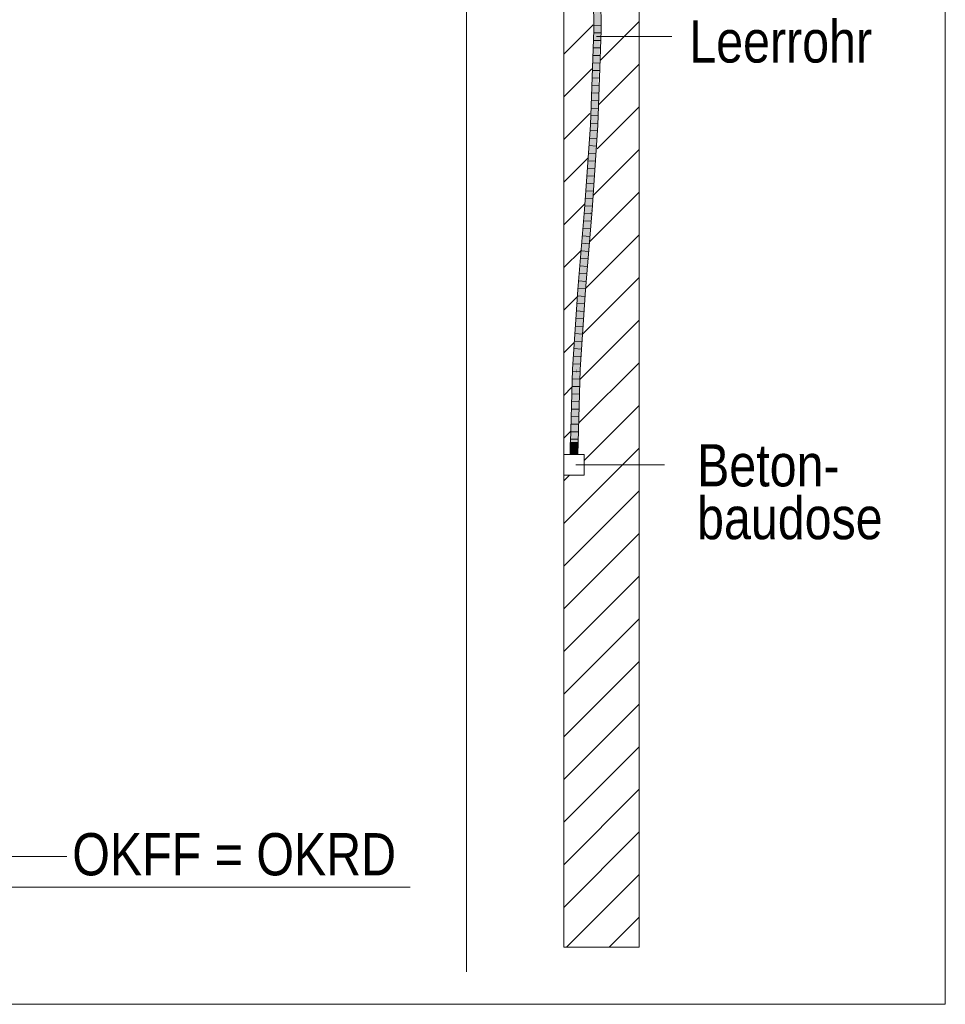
# Model space of a CAD drawing. Extents: x -620 to 3480, y 62 to 1102.
# Tile 225 of 256: x 160 to 191, y 835 to 868. Entities that reach past the tile are written whole.
import ezdxf
from ezdxf.lldxf.tags import DXFTag

# ---------------------------------------------------------------- set-up
doc = ezdxf.new("R2010")
doc.units = 0
doc.layers.get('0').update_dxf_attribs({"lineweight": 13})
for name, color, linetype, lineweight, true_color in [('E_Betonbaudose', 1, 'Continuous', 13, 0xff0000), ('E_Detail_Beschriftung', 7, 'Continuous', 13, 0x009900), ('E_Detail_Wandschraffur', 7, 'Continuous', 5, 0xc0c0c0), ('E_Leerrohr 25-A06G9STU8I', 7, 'Continuous', 9, 0xff8000), ('E_Leerrohr 25-Shading', 7, 'Continuous', 9, 0xff8000)]:
    doc.layers.add(name, color=color, linetype=linetype, lineweight=lineweight, true_color=true_color)
doc.layers.add('E_Detail_Linie_Text_Bem', color=7, linetype='Continuous', lineweight=13)
doc.styles.get("Standard").update_dxf_attribs({"font": 'ARIALN.TTF'})
tags = doc.linetypes.add('fein_strichliert', pattern=[4, 1, -2, 1]).pattern_tags.tags
tags[8:9] = [DXFTag(74, 4), DXFTag(75, 0), DXFTag(340, '0'), DXFTag(46, 0.0), DXFTag(50, 0.0), DXFTag(44, 0.0), DXFTag(45, 0.0)]
tags[6:7] = [DXFTag(74, 4), DXFTag(75, 0), DXFTag(340, '0'), DXFTag(46, 0.0), DXFTag(50, 0.0), DXFTag(44, 0.0), DXFTag(45, 0.0)]
tags[4:5] = [DXFTag(74, 4), DXFTag(75, 0), DXFTag(340, '0'), DXFTag(46, 0.0), DXFTag(50, 0.0), DXFTag(44, 0.0), DXFTag(45, 0.0)]
tags = doc.linetypes.add('fein_strichliert-A06G9STX8I', pattern=[4, 1, -2, 1]).pattern_tags.tags
tags[8:9] = [DXFTag(74, 4), DXFTag(75, 0), DXFTag(340, '0'), DXFTag(46, 0.0), DXFTag(50, 0.0), DXFTag(44, 0.0), DXFTag(45, 0.0)]
tags[6:7] = [DXFTag(74, 4), DXFTag(75, 0), DXFTag(340, '0'), DXFTag(46, 0.0), DXFTag(50, 0.0), DXFTag(44, 0.0), DXFTag(45, 0.0)]
tags[4:5] = [DXFTag(74, 4), DXFTag(75, 0), DXFTag(340, '0'), DXFTag(46, 0.0), DXFTag(50, 0.0), DXFTag(44, 0.0), DXFTag(45, 0.0)]
tags = doc.linetypes.add('STRICHPUNKT2-A06G9STV8I', pattern=[12.7, 6.35, -3.175, 0, -3.175]).pattern_tags.tags
tags[10:11] = [DXFTag(74, 4), DXFTag(75, 0), DXFTag(340, '0'), DXFTag(46, 0.0), DXFTag(50, 0.0), DXFTag(44, 0.0), DXFTag(45, 0.0)]
tags[8:9] = [DXFTag(74, 4), DXFTag(75, 0), DXFTag(340, '0'), DXFTag(46, 0.0), DXFTag(50, 0.0), DXFTag(44, 0.0), DXFTag(45, 0.0)]
tags[6:7] = [DXFTag(74, 4), DXFTag(75, 0), DXFTag(340, '0'), DXFTag(46, 0.0), DXFTag(50, 0.0), DXFTag(44, 0.0), DXFTag(45, 0.0)]
tags[4:5] = [DXFTag(74, 4), DXFTag(75, 0), DXFTag(340, '0'), DXFTag(46, 0.0), DXFTag(50, 0.0), DXFTag(44, 0.0), DXFTag(45, 0.0)]

# ---------------------------------------------------------------- blocks, each defined once
blk = doc.blocks.new('Shading-A06G9SG58I', base_point=(245.936, 771.218))
at = {"layer": 'E_Leerrohr 25-Shading', "color": 43, "true_color": 0xd7ab7f}
for points in [[(179.235, 870.91), (179.279, 867.257), (179.258, 870.91), (179.282, 867.257)], [(179.258, 870.91), (179.282, 867.257), (179.271, 870.911), (179.298, 867.257)], [(179.298, 867.257), (179.316, 867.257), (179.271, 870.911)], [(179.492, 867.255), (179.529, 867.255), (179.448, 870.914), (179.485, 870.914)], [(179.282, 867.257), (179.279, 867.257), (179.218, 865.33), (179.213, 865.33)], [(179.273, 866.745), (179.282, 867.257), (179.247, 866.202)], [(179.25, 865.341), (179.316, 867.257), (179.261, 866.017)], [(179.316, 867.257), (179.298, 867.257), (179.261, 866.017), (179.273, 866.745)], [(179.298, 867.257), (179.282, 867.257), (179.273, 866.745)], [(179.529, 867.255), (179.492, 867.255), (179.468, 865.492), (179.452, 865.493)], [(179.261, 866.017), (179.273, 866.745), (179.178, 864.123), (179.247, 866.202)], [(179.177, 864.112), (179.25, 865.341), (179.178, 864.123), (179.261, 866.017)], [(179.432, 865.494), (179.384, 864.101), (179.394, 864.101)], [(179.42, 864.1), (179.452, 865.493), (179.394, 864.101), (179.432, 865.494)], [(179.452, 865.493), (179.42, 864.1), (179.468, 865.492)], [(179.213, 865.33), (179.171, 864.112), (179.218, 865.33), (179.177, 864.112)], [(179.25, 865.341), (179.177, 864.112), (179.198, 864.111)], [(179.198, 864.111), (179.207, 864.11), (179.25, 865.341)], [(179.171, 864.112), (178.974, 861.302), (179.177, 864.112), (178.998, 861.301)], [(179.207, 864.11), (179.037, 861.91), (179.011, 861.3), (178.998, 861.301)], [(179.207, 864.11), (179.116, 863.146), (179.037, 861.91)], [(179.177, 864.112), (179.116, 863.146), (179.198, 864.111)], [(179.116, 863.146), (179.207, 864.11), (179.198, 864.111)], [(179.384, 864.101), (179.187, 861.286), (179.394, 864.101), (179.195, 861.285)], [(179.195, 861.285), (179.223, 861.283), (179.394, 864.101), (179.42, 864.1)], [(178.888, 859.828), (178.998, 861.301), (178.949, 860.937), (178.974, 861.302)], [(179.011, 861.3), (178.998, 861.301), (178.888, 859.827)], [(178.949, 860.937), (178.974, 861.302), (178.959, 861.115)], [(179.031, 859.383), (179.169, 860.985), (179.056, 859.714), (179.187, 861.286)], [(179.223, 861.283), (179.195, 861.285), (179.101, 859.814), (179.169, 860.985)], [(179.195, 861.285), (179.187, 861.286), (179.169, 860.985)], [(178.79, 858.654), (178.949, 860.937), (178.815, 859.386), (178.959, 861.115)], [(178.888, 859.827), (178.888, 859.828), (178.79, 858.654), (178.949, 860.937)], [(179.101, 859.814), (179.169, 860.985), (178.989, 858.639), (178.967, 858.641)], [(178.967, 858.641), (179.031, 859.383), (179.056, 859.714)], [(178.989, 858.639), (179.003, 858.638), (179.101, 859.814)], [(178.815, 859.386), (178.754, 858.657), (178.771, 858.656)], [(178.79, 858.654), (178.815, 859.386), (178.771, 858.656)], [(178.771, 858.656), (178.754, 858.657), (178.661, 856.753), (178.75, 858.595)], [(178.771, 858.656), (178.661, 856.753), (178.726, 857.71)], [(178.79, 858.654), (178.771, 858.656), (178.726, 857.71)], [(178.967, 858.641), (178.787, 855.998), (178.989, 858.639)], [(178.787, 855.998), (178.824, 855.996), (178.989, 858.639), (179.003, 858.638)], [(178.75, 858.595), (178.574, 856.008), (178.661, 856.753), (178.61, 856.006)], [(178.574, 856.008), (178.5, 853.186), (178.61, 856.006), (178.588, 855.151)], [(178.787, 855.998), (178.726, 853.688), (178.824, 855.996), (178.815, 855.651)], [(178.726, 853.688), (178.713, 853.186), (178.815, 855.651), (178.75, 853.186)], [(178.5, 853.186), (178.536, 853.186), (178.588, 855.151)]]:
    blk.add_solid(points, dxfattribs=at)
at = {"layer": 'E_Leerrohr 25-Shading', "color": 31, "true_color": 0xfabd7f}
for points in [[(179.316, 867.257), (179.404, 867.256), (179.271, 870.911), (179.36, 870.912)], [(179.404, 867.256), (179.492, 867.255), (179.36, 870.912), (179.448, 870.914)], [(179.339, 865.809), (179.316, 867.257), (179.302, 865.341), (179.25, 865.341)], [(179.404, 867.256), (179.316, 867.257), (179.367, 866.172), (179.339, 865.809)], [(179.404, 867.256), (179.344, 865.499), (179.492, 867.255), (179.432, 865.494)], [(179.339, 865.809), (179.344, 865.499), (179.367, 866.172)], [(179.335, 865.34), (179.344, 865.499), (179.302, 865.341), (179.339, 865.809)], [(179.272, 864.107), (179.296, 864.106), (179.344, 865.499)], [(179.344, 865.499), (179.296, 864.106), (179.432, 865.494), (179.384, 864.101)], [(179.335, 865.34), (179.25, 865.341), (179.253, 864.108), (179.207, 864.11)], [(179.335, 865.34), (179.253, 864.108), (179.296, 864.575)], [(179.253, 864.108), (179.272, 864.107), (179.296, 864.575)], [(179.253, 864.108), (179.207, 864.11), (179.011, 861.3)], [(179.272, 864.107), (179.253, 864.108), (179.079, 861.294), (179.011, 861.3)], [(179.079, 861.294), (179.099, 861.293), (179.272, 864.107), (179.296, 864.106)], [(179.296, 864.106), (179.099, 861.293), (179.149, 861.289)], [(179.296, 864.106), (179.149, 861.289), (179.384, 864.101), (179.187, 861.286)], [(179.011, 861.3), (178.888, 859.827), (178.878, 858.648), (178.824, 858.652)], [(179.079, 861.294), (179.011, 861.3), (178.878, 858.648)], [(179.099, 861.293), (179.079, 861.294), (178.878, 858.648)], [(178.878, 858.648), (178.967, 858.641), (179.099, 861.293), (179.187, 861.286)], [(178.888, 859.827), (178.79, 858.654), (178.824, 858.652)], [(178.699, 856.002), (178.79, 858.654), (178.692, 856.002), (178.726, 857.71)], [(178.824, 858.652), (178.79, 858.654), (178.699, 856.002)], [(178.878, 858.648), (178.824, 858.652), (178.699, 856.002)], [(178.699, 856.002), (178.787, 855.998), (178.878, 858.648), (178.967, 858.641)], [(178.726, 857.71), (178.661, 856.753), (178.692, 856.002), (178.646, 856.004)], [(178.661, 856.753), (178.61, 856.006), (178.646, 856.004)], [(178.646, 856.004), (178.61, 856.006), (178.625, 853.186), (178.588, 855.151)], [(178.625, 853.186), (178.69, 855.652), (178.646, 856.004), (178.692, 856.002)], [(178.69, 855.652), (178.699, 856.002), (178.692, 856.002)], [(178.699, 856.002), (178.69, 855.652), (178.787, 855.998), (178.726, 853.688)], [(178.69, 855.652), (178.625, 853.186), (178.726, 853.688), (178.713, 853.186)], [(178.588, 855.151), (178.536, 853.186), (178.625, 853.186)]]:
    blk.add_solid(points, dxfattribs=at)
at = {"layer": 'E_Leerrohr 25-Shading', "color": 31, "true_color": 0xecb67f}
for points in [[(178.625, 853.58), (178.5, 853.58), (178.625, 853.186), (178.5, 853.186)], [(178.75, 853.58), (178.625, 853.58), (178.75, 853.186), (178.625, 853.186)], [(178.625, 853.186), (178.435, 853.186), (178.625, 853.18), (178.435, 853.18)], [(178.657, 853.186), (178.625, 853.186), (178.657, 853.18), (178.625, 853.18)], [(178.815, 853.18), (178.815, 853.186), (178.657, 853.18), (178.657, 853.186)]]:
    blk.add_solid(points, dxfattribs=at)
blk = doc.blocks.new('Referenz-A06G9STY8I')
at = {"layer": 'E_Betonbaudose', "linetype": 'Continuous', "ltscale": 0.13}
for p, q in [((178.285, 852.5), (178.285, 853.18)), ((178.285, 853.18), (178.965, 853.18)), ((178.965, 853.18), (178.965, 852.5)), ((178.965, 852.5), (178.285, 852.5))]:
    blk.add_line(p, q, dxfattribs=at)
at = {"layer": 'E_Detail_Linie_Text_Bem', "linetype": 'fein_strichliert-A06G9STX8I', "ltscale": 0.65}
for p, q in [((190.937, 834.951), (190.937, 896.268)), ((175.056, 836.032), (175.056, 888.912)), ((128.168, 834.951), (187.911, 834.951)), ((187.911, 834.951), (190.937, 834.951))]:
    blk.add_line(p, q, dxfattribs=at)
at = {"layer": 'E_Detail_Linie_Text_Bem', "linetype": 'Continuous', "ltscale": 0.13}
for p, q in [((178.285, 865.04), (178.285, 876.84)), ((180.785, 876.84), (180.785, 836.84)), ((178.285, 864.84), (178.285, 865.04)), ((178.285, 836.84), (178.285, 864.84)), ((136.184, 838.84), (173.197, 838.84)), ((180.785, 836.84), (178.285, 836.84))]:
    blk.add_line(p, q, dxfattribs=at)
at = {"layer": 'E_Detail_Linie_Text_Bem', "color": 0, "linetype": 'Continuous', "ltscale": 0.13}
for p, q in [((179.373, 867.037), (181.87, 867.037)), ((178.69, 852.84), (181.628, 852.84)), ((159.128, 839.856), (161.812, 839.856))]:
    blk.add_line(p, q, dxfattribs=at)
at = {"layer": 'E_Detail_Wandschraffur', "linetype": 'ByBlock', "ltscale": 0.13}
for p, q in [((178.289, 866.453), (179.26, 867.425)), ((179.45, 864.786), (180.785, 866.12)), ((178.288, 863.624), (179.153, 864.488)), ((179.259, 861.766), (180.785, 863.292)), ((178.287, 860.794), (178.968, 861.476)), ((179.011, 858.69), (180.785, 860.464)), ((178.286, 857.965), (178.748, 858.427)), ((178.817, 855.667), (180.785, 857.635)), ((178.285, 855.136), (178.558, 855.409)), ((178.965, 852.987), (180.785, 854.807)), ((178.285, 852.307), (178.478, 852.5)), ((178.285, 849.478), (180.785, 851.978)), ((178.285, 846.65), (180.785, 849.15)), ((178.285, 843.821), (180.785, 846.321)), ((178.285, 840.993), (180.785, 843.493)), ((178.285, 838.165), (180.785, 840.665)), ((179.789, 836.84), (180.785, 837.836))]:
    blk.add_line(p, q, dxfattribs=at)
at = {"layer": 'E_Detail_Wandschraffur', "linetype": 'fein_strichliert', "ltscale": 0.13}
for p, q in [((179.508, 866.259), (180.785, 867.535)), ((178.288, 865.038), (179.213, 865.963)), ((179.396, 863.318), (180.785, 864.706)), ((178.287, 862.209), (179.08, 863.002)), ((179.135, 860.228), (180.785, 861.878)), ((178.287, 859.38), (178.868, 859.961)), ((178.896, 857.161), (180.785, 859.049)), ((178.286, 856.55), (178.625, 856.89)), ((178.79, 854.227), (180.785, 856.221)), ((178.285, 853.721), (178.52, 853.956)), ((178.285, 850.892), (180.785, 853.392)), ((178.285, 848.064), (180.785, 850.564)), ((178.285, 845.236), (180.785, 847.736)), ((178.285, 842.407), (180.785, 844.907)), ((178.285, 839.579), (180.785, 842.079)), ((178.374, 836.84), (180.785, 839.25))]:
    blk.add_line(p, q, dxfattribs=at)
at = {"layer": 'E_Leerrohr 25-A06G9STU8I', "linetype": 'Continuous', "ltscale": 0.13}
for p, q in [((179.279, 867.257), (179.235, 870.91)), ((179.529, 867.255), (179.485, 870.914)), ((179.171, 864.112), (179.279, 867.257)), ((179.518, 867.16), (179.283, 867.163)), ((179.52, 867.41), (179.285, 867.412)), ((179.42, 864.1), (179.529, 867.255)), ((179.51, 866.91), (179.275, 866.913)), ((179.501, 866.66), (179.266, 866.664)), ((179.484, 866.159), (179.249, 866.165)), ((179.492, 866.409), (179.258, 866.414)), ((179.475, 865.909), (179.24, 865.915)), ((179.467, 865.659), (179.232, 865.666)), ((179.449, 865.158), (179.215, 865.167)), ((179.458, 865.408), (179.223, 865.416)), ((179.441, 864.908), (179.206, 864.917)), ((179.432, 864.658), (179.197, 864.668)), ((179.415, 864.157), (179.18, 864.169)), ((179.424, 864.407), (179.189, 864.419)), ((178.974, 861.302), (179.171, 864.112)), ((179.399, 863.907), (179.165, 863.92)), ((179.223, 861.283), (179.42, 864.1)), ((179.382, 863.658), (179.147, 863.671)), ((179.365, 863.408), (179.13, 863.422)), ((179.33, 862.909), (179.095, 862.923)), ((179.347, 863.158), (179.113, 863.172)), ((179.312, 862.659), (179.078, 862.674)), ((179.295, 862.41), (179.06, 862.425)), ((179.26, 861.91), (179.025, 861.927)), ((179.277, 862.16), (179.043, 862.176)), ((179.242, 861.661), (179.008, 861.678)), ((178.754, 858.657), (178.974, 861.302)), ((179.225, 861.411), (178.991, 861.429)), ((179.003, 858.638), (179.223, 861.283)), ((179.185, 860.912), (178.951, 860.93)), ((179.206, 861.162), (178.971, 861.179)), ((179.164, 860.663), (178.93, 860.681)), ((179.144, 860.414), (178.909, 860.432)), ((179.102, 859.916), (178.868, 859.934)), ((179.123, 860.165), (178.888, 860.183)), ((179.081, 859.667), (178.847, 859.685)), ((179.06, 859.418), (178.826, 859.435)), ((179.019, 858.919), (178.785, 858.937)), ((179.04, 859.169), (178.805, 859.186)), ((178.574, 856.008), (178.754, 858.657)), ((178.998, 858.67), (178.764, 858.688)), ((178.824, 855.996), (179.003, 858.638)), ((178.981, 858.421), (178.746, 858.438)), ((178.964, 858.172), (178.729, 858.189)), ((178.93, 857.674), (178.696, 857.689)), ((178.947, 857.923), (178.712, 857.939)), ((178.913, 857.425), (178.679, 857.439)), ((178.896, 857.176), (178.662, 857.19)), ((178.862, 856.677), (178.628, 856.69)), ((178.879, 856.927), (178.645, 856.94)), ((178.845, 856.428), (178.611, 856.44)), ((178.5, 853.186), (178.574, 856.008)), ((178.829, 856.179), (178.594, 856.191)), ((178.808, 855.681), (178.573, 855.69)), ((178.814, 855.93), (178.58, 855.941)), ((178.75, 853.186), (178.824, 855.996)), ((178.801, 855.431), (178.566, 855.44)), ((178.795, 855.182), (178.56, 855.189)), ((178.788, 854.932), (178.553, 854.939)), ((178.775, 854.433), (178.54, 854.438)), ((178.782, 854.683), (178.547, 854.689)), ((178.768, 854.184), (178.533, 854.188)), ((178.762, 853.935), (178.527, 853.937)), ((178.5, 853.58), (178.5, 853.186)), ((178.573, 853.58), (178.5, 853.58)), ((178.749, 853.436), (178.514, 853.437)), ((178.755, 853.685), (178.52, 853.687)), ((178.676, 853.58), (178.573, 853.58)), ((178.75, 853.58), (178.676, 853.58)), ((178.75, 853.186), (178.75, 853.58)), ((178.435, 853.186), (178.435, 853.18)), ((178.546, 853.186), (178.435, 853.186)), ((178.546, 853.18), (178.435, 853.18)), ((178.573, 853.186), (178.5, 853.186)), ((178.75, 853.186), (178.5, 853.186)), ((178.703, 853.186), (178.546, 853.186)), ((178.703, 853.18), (178.546, 853.18)), ((178.676, 853.186), (178.573, 853.186)), ((178.75, 853.186), (178.676, 853.186)), ((178.815, 853.186), (178.703, 853.186)), ((178.815, 853.18), (178.703, 853.18)), ((178.815, 853.18), (178.815, 853.186))]:
    blk.add_line(p, q, dxfattribs=at)
at = {"layer": 'E_Leerrohr 25-A06G9STU8I', "linetype": 'STRICHPUNKT2-A06G9STV8I', "lineweight": 5, "ltscale": 0.13}
blk.add_line((178.625, 853.186), (178.625, 853.58), dxfattribs=at)
at = {"layer": 'E_Detail_Beschriftung', "linetype": 'Continuous', "ltscale": 0.13, "char_height": 1.4, "attachment_point": 1}
for s, insert in [('{\\fArial Narrow;Leerrohr}', (182.448, 867.577)), ('{\\fArial Narrow;Beton-}', (182.706, 853.523)), ('{\\fArial Narrow;baudose}', (182.706, 851.773)), ('{\\fArial Narrow;OKFF = OKRD}', (161.986, 840.627))]:
    blk.add_mtext(s, dxfattribs=dict(at, insert=insert))

msp = doc.modelspace()

# ---------------------------------------------------------------- block references
at = {"color": 8, "lineweight": 25, "ltscale": 0.25, "true_color": 0x808080}
msp.add_blockref('Referenz-A06G9STY8I', (0, 0), dxfattribs=at)
msp.add_blockref('Shading-A06G9SG58I', (245.936, 771.218))

doc.saveas('drawing.dxf')
